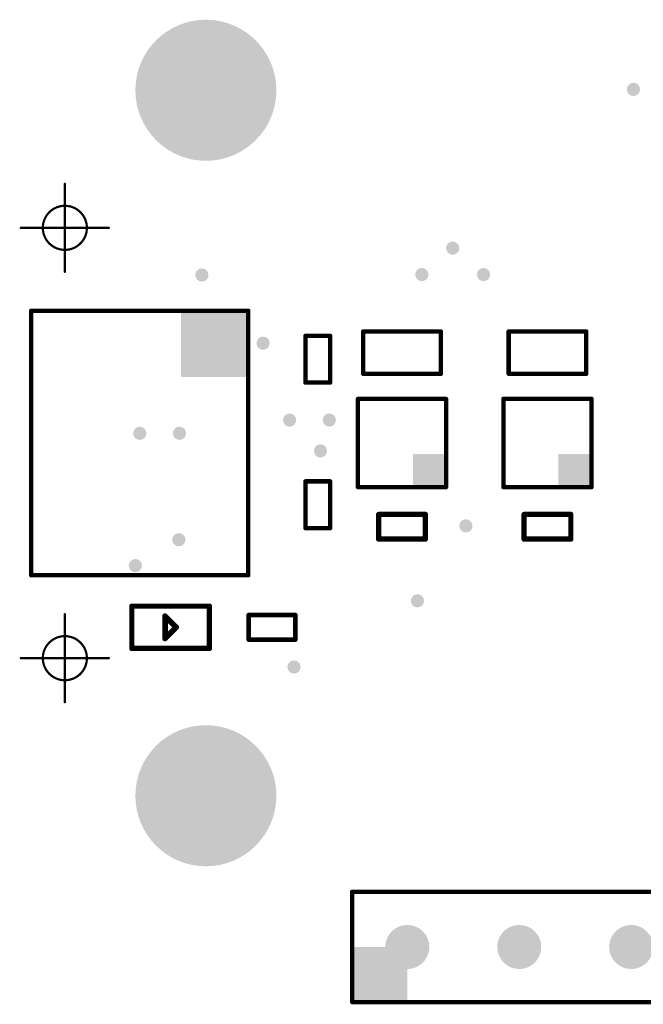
# Model space of a CAD drawing. Header units: inches. Extents: x 0.3 to 40.7, y 0 to 25.4.
# Tile 1 of 2: x 0.3 to 14.4, y 0 to 22.3. Entities that reach past the tile are written whole.
import ezdxf

# ---------------------------------------------------------------- set-up
doc = ezdxf.new("R2010")
doc.units = ezdxf.units.IN
for name, color, linetype in [('Pad Holes', 156, 'Continuous'), ('Top Assembly', 56, 'Continuous'), ('Via Holes', 16, 'Continuous')]:
    doc.layers.add(name, color=color, linetype=linetype)

# ---------------------------------------------------------------- blocks, each defined once
blk = doc.blocks.new('F_____________1___F_________1_3198')
at = {"layer": 'Top Assembly', "const_width": 0.05}
for points in [[(0, 0), (0, 1)], [(0, 0), (-1, 0)], [(1, 0), (0, 0)], [(0, -1), (0, 0)]]:
    blk.add_lwpolyline(points, dxfattribs=at)
at = {"layer": 'Top Assembly'}
for points, const_width in [([(-0.012, 1, 1), (0.012, 1, 1)], 0.025), ([(0.5, 0, 1), (-0.5, 0, 1)], 0.05), ([(-1.012, 0, 1), (-0.988, 0, 1)], 0.025), ([(-0.512, 0, 1), (-0.487, 0, 1)], 0.025), ([(-0.012, 0, 1), (0.012, 0, 1)], 0.025), ([(-0.012, 0, 1), (0.012, 0, 1)], 0.025), ([(-0.012, 0, 1), (0.012, 0, 1)], 0.025), ([(-0.012, 0, 1), (0.012, 0, 1)], 0.025), ([(0.487, 0, 1), (0.512, 0, 1)], 0.025), ([(0.988, 0, 1), (1.012, 0, 1)], 0.025), ([(-0.012, -1, 1), (0.012, -1, 1)], 0.025)]:
    blk.add_lwpolyline(points, format="xyb", close=True, dxfattribs=dict(at, const_width=const_width))
blk = doc.blocks.new('F_____________1___F_________1_3199')
at = {"layer": 'Top Assembly', "const_width": 0.05}
for points in [[(0, 0), (0, 1)], [(0, 0), (-1, 0)], [(1, 0), (0, 0)], [(0, -1), (0, 0)]]:
    blk.add_lwpolyline(points, dxfattribs=at)
at = {"layer": 'Top Assembly'}
for points, const_width in [([(-0.012, 1, 1), (0.012, 1, 1)], 0.025), ([(0.5, 0, 1), (-0.5, 0, 1)], 0.05), ([(-1.012, 0, 1), (-0.988, 0, 1)], 0.025), ([(-0.512, 0, 1), (-0.487, 0, 1)], 0.025), ([(-0.012, 0, 1), (0.012, 0, 1)], 0.025), ([(-0.012, 0, 1), (0.012, 0, 1)], 0.025), ([(-0.012, 0, 1), (0.012, 0, 1)], 0.025), ([(-0.012, 0, 1), (0.012, 0, 1)], 0.025), ([(0.487, 0, 1), (0.512, 0, 1)], 0.025), ([(0.988, 0, 1), (1.012, 0, 1)], 0.025), ([(-0.012, -1, 1), (0.012, -1, 1)], 0.025)]:
    blk.add_lwpolyline(points, format="xyb", close=True, dxfattribs=dict(at, const_width=const_width))
blk = doc.blocks.new('RES_0402_3209')
at = {"layer": 'Top Assembly', "const_width": 0.1}
for points in [[(-0.53, -0.28), (-0.53, 0.28)], [(0.53, 0.28), (-0.53, 0.28)], [(0.53, -0.28), (0.53, 0.28)], [(0.53, -0.28), (-0.53, -0.28)]]:
    blk.add_lwpolyline(points, dxfattribs=at)
at = {"layer": 'Top Assembly', "const_width": 0.05}
for points in [[(-0.555, 0.28, 1), (-0.505, 0.28, 1)], [(-0.555, 0.28, 1), (-0.505, 0.28, 1)], [(0.505, 0.28, 1), (0.555, 0.28, 1)], [(0.505, 0.28, 1), (0.555, 0.28, 1)], [(-0.555, -0.28, 1), (-0.505, -0.28, 1)], [(-0.555, -0.28, 1), (-0.505, -0.28, 1)], [(0.505, -0.28, 1), (0.555, -0.28, 1)], [(0.505, -0.28, 1), (0.555, -0.28, 1)]]:
    blk.add_lwpolyline(points, format="xyb", close=True, dxfattribs=at)
blk = doc.blocks.new('RES_0402_3210')
at = {"layer": 'Top Assembly', "const_width": 0.1}
for points in [[(-0.53, 0.28), (-0.53, -0.28)], [(-0.53, 0.28), (0.53, 0.28)], [(0.53, 0.28), (0.53, -0.28)], [(-0.53, -0.28), (0.53, -0.28)]]:
    blk.add_lwpolyline(points, dxfattribs=at)
at = {"layer": 'Top Assembly', "const_width": 0.05}
for points in [[(-0.555, 0.28, 1), (-0.505, 0.28, 1)], [(-0.555, 0.28, 1), (-0.505, 0.28, 1)], [(0.505, 0.28, 1), (0.555, 0.28, 1)], [(0.505, 0.28, 1), (0.555, 0.28, 1)], [(-0.555, -0.28, 1), (-0.505, -0.28, 1)], [(-0.555, -0.28, 1), (-0.505, -0.28, 1)], [(0.505, -0.28, 1), (0.555, -0.28, 1)], [(0.505, -0.28, 1), (0.555, -0.28, 1)]]:
    blk.add_lwpolyline(points, format="xyb", close=True, dxfattribs=at)
blk = doc.blocks.new('SM04B_SRSS_TB_LF__SN__F_________1_3211')
at = {"layer": 'Top Assembly'}
blk.add_hatch(color=56, dxfattribs=at).paths.add_polyline_path([(1.5, -2.125), (3, -2.125), (3, -0.6), (1.5, -0.6)])
at = {"layer": 'Top Assembly', "const_width": 0.1}
for points in [[(-3, 2.8), (-3, -2.125)], [(-3, 2.8), (0.675, 2.8)], [(0.675, 2.8), (3, 2.8)], [(3, 2.8), (3, -2.125)], [(-3, -2.125), (0, -2.125)], [(3, -2.125), (0, -2.125)]]:
    blk.add_lwpolyline(points, dxfattribs=at)
at = {"layer": 'Top Assembly', "const_width": 0.05}
for points in [[(-3.025, 2.8, 1), (-2.975, 2.8, 1)], [(-3.025, 2.8, 1), (-2.975, 2.8, 1)], [(0.65, 2.8, 1), (0.7, 2.8, 1)], [(0.65, 2.8, 1), (0.7, 2.8, 1)], [(2.975, 2.8, 1), (3.025, 2.8, 1)], [(2.975, 2.8, 1), (3.025, 2.8, 1)], [(-3.025, -2.125, 1), (-2.975, -2.125, 1)], [(-3.025, -2.125, 1), (-2.975, -2.125, 1)], [(-0.025, -2.125, 1), (0.025, -2.125, 1)], [(-0.025, -2.125, 1), (0.025, -2.125, 1)], [(2.975, -2.125, 1), (3.025, -2.125, 1)], [(2.975, -2.125, 1), (3.025, -2.125, 1)]]:
    blk.add_lwpolyline(points, format="xyb", close=True, dxfattribs=at)
blk = doc.blocks.new('LEDC1608X80N_AK_3213')
at = {"layer": 'Top Assembly'}
for points, const_width in [([(-0.88, 0.48), (-0.88, -0.48)], 0.12), ([(0.88, 0.48), (-0.88, 0.48)], 0.12), ([(0.88, -0.48), (0.88, 0.48)], 0.12), ([(0.127, 0.254), (-0.127, 0)], 0.127), ([(0.127, 0.254), (0.127, -0.254)], 0.127), ([(0.127, -0.254), (-0.127, 0)], 0.127), ([(0.88, -0.48), (-0.88, -0.48)], 0.12)]:
    blk.add_lwpolyline(points, dxfattribs=dict(at, const_width=const_width))
for points, const_width in [([(-0.91, 0.48, 1), (-0.85, 0.48, 1)], 0.06), ([(-0.91, 0.48, 1), (-0.85, 0.48, 1)], 0.06), ([(0.85, 0.48, 1), (0.91, 0.48, 1)], 0.06), ([(0.85, 0.48, 1), (0.91, 0.48, 1)], 0.06), ([(0.095, 0.254, 1), (0.159, 0.254, 1)], 0.0635), ([(0.095, 0.254, 1), (0.159, 0.254, 1)], 0.0635), ([(-0.159, 0, 1), (-0.095, 0, 1)], 0.0635), ([(-0.159, 0, 1), (-0.095, 0, 1)], 0.0635), ([(0.095, -0.254, 1), (0.159, -0.254, 1)], 0.0635), ([(0.095, -0.254, 1), (0.159, -0.254, 1)], 0.0635), ([(-0.91, -0.48, 1), (-0.85, -0.48, 1)], 0.06), ([(-0.91, -0.48, 1), (-0.85, -0.48, 1)], 0.06), ([(0.85, -0.48, 1), (0.91, -0.48, 1)], 0.06), ([(0.85, -0.48, 1), (0.91, -0.48, 1)], 0.06)]:
    blk.add_lwpolyline(points, format="xyb", close=True, dxfattribs=dict(at, const_width=const_width))
blk = doc.blocks.new('RES_0402_3214')
at = {"layer": 'Top Assembly', "const_width": 0.1}
for points in [[(0.53, 0.28), (-0.53, 0.28)], [(-0.53, 0.28), (-0.53, -0.28)], [(0.53, 0.28), (0.53, -0.28)], [(0.53, -0.28), (-0.53, -0.28)]]:
    blk.add_lwpolyline(points, dxfattribs=at)
at = {"layer": 'Top Assembly', "const_width": 0.05}
for points in [[(-0.555, 0.28, 1), (-0.505, 0.28, 1)], [(-0.555, 0.28, 1), (-0.505, 0.28, 1)], [(0.505, 0.28, 1), (0.555, 0.28, 1)], [(0.505, 0.28, 1), (0.555, 0.28, 1)], [(-0.555, -0.28, 1), (-0.505, -0.28, 1)], [(-0.555, -0.28, 1), (-0.505, -0.28, 1)], [(0.505, -0.28, 1), (0.555, -0.28, 1)], [(0.505, -0.28, 1), (0.555, -0.28, 1)]]:
    blk.add_lwpolyline(points, format="xyb", close=True, dxfattribs=at)
blk = doc.blocks.new('RES_0603_3230')
at = {"layer": 'Top Assembly', "const_width": 0.1}
for points in [[(0.88, 0.48), (-0.88, 0.48)], [(-0.88, 0.48), (-0.88, -0.48)], [(0.88, 0.48), (0.88, -0.48)], [(0.88, -0.48), (-0.88, -0.48)]]:
    blk.add_lwpolyline(points, dxfattribs=at)
at = {"layer": 'Top Assembly', "const_width": 0.05}
for points in [[(-0.905, 0.48, 1), (-0.855, 0.48, 1)], [(-0.905, 0.48, 1), (-0.855, 0.48, 1)], [(0.855, 0.48, 1), (0.905, 0.48, 1)], [(0.855, 0.48, 1), (0.905, 0.48, 1)], [(-0.905, -0.48, 1), (-0.855, -0.48, 1)], [(-0.905, -0.48, 1), (-0.855, -0.48, 1)], [(0.855, -0.48, 1), (0.905, -0.48, 1)], [(0.855, -0.48, 1), (0.905, -0.48, 1)]]:
    blk.add_lwpolyline(points, format="xyb", close=True, dxfattribs=at)
blk = doc.blocks.new('RES_0603_3231')
at = {"layer": 'Top Assembly', "const_width": 0.1}
for points in [[(-0.88, 0.48), (-0.88, -0.48)], [(0.88, 0.48), (-0.88, 0.48)], [(0.88, 0.48), (0.88, -0.48)], [(0.88, -0.48), (-0.88, -0.48)]]:
    blk.add_lwpolyline(points, dxfattribs=at)
at = {"layer": 'Top Assembly', "const_width": 0.05}
for points in [[(-0.905, 0.48, 1), (-0.855, 0.48, 1)], [(-0.905, 0.48, 1), (-0.855, 0.48, 1)], [(0.855, 0.48, 1), (0.905, 0.48, 1)], [(0.855, 0.48, 1), (0.905, 0.48, 1)], [(-0.905, -0.48, 1), (-0.855, -0.48, 1)], [(-0.905, -0.48, 1), (-0.855, -0.48, 1)], [(0.855, -0.48, 1), (0.905, -0.48, 1)], [(0.855, -0.48, 1), (0.905, -0.48, 1)]]:
    blk.add_lwpolyline(points, format="xyb", close=True, dxfattribs=at)
blk = doc.blocks.new('APA102_2020_3238')
at = {"layer": 'Top Assembly'}
blk.add_hatch(color=56, dxfattribs=at).paths.add_polyline_path([(-1, 0.25), (-0.25, 0.25), (-0.25, 1), (-1, 1)])
at = {"layer": 'Top Assembly', "const_width": 0.1}
for points in [[(-1, 1), (-1, -1)], [(1, 1), (-1, 1)], [(1, 1), (1, -1)], [(1, -1), (-1, -1)]]:
    blk.add_lwpolyline(points, dxfattribs=at)
at = {"layer": 'Top Assembly', "const_width": 0.05}
for points in [[(-1.025, 1, 1), (-0.975, 1, 1)], [(-1.025, 1, 1), (-0.975, 1, 1)], [(0.975, 1, 1), (1.025, 1, 1)], [(0.975, 1, 1), (1.025, 1, 1)], [(-1.025, -1, 1), (-0.975, -1, 1)], [(-1.025, -1, 1), (-0.975, -1, 1)], [(0.975, -1, 1), (1.025, -1, 1)], [(0.975, -1, 1), (1.025, -1, 1)]]:
    blk.add_lwpolyline(points, format="xyb", close=True, dxfattribs=at)
blk = doc.blocks.new('APA102_2020_3239')
at = {"layer": 'Top Assembly'}
blk.add_hatch(color=56, dxfattribs=at).paths.add_polyline_path([(-1, 0.25), (-0.25, 0.25), (-0.25, 1), (-1, 1)])
at = {"layer": 'Top Assembly', "const_width": 0.1}
for points in [[(-1, 1), (-1, -1)], [(1, 1), (-1, 1)], [(1, 1), (1, -1)], [(1, -1), (-1, -1)]]:
    blk.add_lwpolyline(points, dxfattribs=at)
at = {"layer": 'Top Assembly', "const_width": 0.05}
for points in [[(-1.025, 1, 1), (-0.975, 1, 1)], [(-1.025, 1, 1), (-0.975, 1, 1)], [(0.975, 1, 1), (1.025, 1, 1)], [(0.975, 1, 1), (1.025, 1, 1)], [(-1.025, -1, 1), (-0.975, -1, 1)], [(-1.025, -1, 1), (-0.975, -1, 1)], [(0.975, -1, 1), (1.025, -1, 1)], [(0.975, -1, 1), (1.025, -1, 1)]]:
    blk.add_lwpolyline(points, format="xyb", close=True, dxfattribs=at)
blk = doc.blocks.new('CAP_0402_3246')
at = {"layer": 'Top Assembly', "const_width": 0.12}
for points in [[(0.53, 0.28), (-0.53, 0.28)], [(-0.53, 0.28), (-0.53, -0.28)], [(0.53, 0.28), (0.53, -0.28)], [(0.53, -0.28), (-0.53, -0.28)]]:
    blk.add_lwpolyline(points, dxfattribs=at)
at = {"layer": 'Top Assembly', "const_width": 0.06}
for points in [[(-0.56, 0.28, 1), (-0.5, 0.28, 1)], [(-0.56, 0.28, 1), (-0.5, 0.28, 1)], [(0.5, 0.28, 1), (0.56, 0.28, 1)], [(0.5, 0.28, 1), (0.56, 0.28, 1)], [(-0.56, -0.28, 1), (-0.5, -0.28, 1)], [(-0.56, -0.28, 1), (-0.5, -0.28, 1)], [(0.5, -0.28, 1), (0.56, -0.28, 1)], [(0.5, -0.28, 1), (0.56, -0.28, 1)]]:
    blk.add_lwpolyline(points, format="xyb", close=True, dxfattribs=at)
blk = doc.blocks.new('CAP_0402_3247')
at = {"layer": 'Top Assembly', "const_width": 0.12}
for points in [[(0.53, 0.28), (-0.53, 0.28)], [(-0.53, 0.28), (-0.53, -0.28)], [(0.53, 0.28), (0.53, -0.28)], [(0.53, -0.28), (-0.53, -0.28)]]:
    blk.add_lwpolyline(points, dxfattribs=at)
at = {"layer": 'Top Assembly', "const_width": 0.06}
for points in [[(-0.56, 0.28, 1), (-0.5, 0.28, 1)], [(-0.56, 0.28, 1), (-0.5, 0.28, 1)], [(0.5, 0.28, 1), (0.56, 0.28, 1)], [(0.5, 0.28, 1), (0.56, 0.28, 1)], [(-0.56, -0.28, 1), (-0.5, -0.28, 1)], [(-0.56, -0.28, 1), (-0.5, -0.28, 1)], [(0.5, -0.28, 1), (0.56, -0.28, 1)], [(0.5, -0.28, 1), (0.56, -0.28, 1)]]:
    blk.add_lwpolyline(points, format="xyb", close=True, dxfattribs=at)
blk = doc.blocks.new('PIN_HEADER_2_54___VERT__1_10POS_3255')
at = {"layer": 'Pad Holes'}
h = blk.add_hatch(color=7, dxfattribs=at)
edge = h.paths.add_edge_path()
edge.add_arc((-11.43, 0), 0.5, 0, 360)
h = blk.add_hatch(color=7, dxfattribs=at)
edge = h.paths.add_edge_path()
edge.add_arc((-8.89, 0), 0.5, 0, 360)
h = blk.add_hatch(color=7, dxfattribs=at)
edge = h.paths.add_edge_path()
edge.add_arc((-6.35, 0), 0.5, 0, 360)
h = blk.add_hatch(color=7, dxfattribs=at)
edge = h.paths.add_edge_path()
edge.add_arc((-3.81, 0), 0.5, 0, 360)
h = blk.add_hatch(color=7, dxfattribs=at)
edge = h.paths.add_edge_path()
edge.add_arc((-1.27, 0), 0.5, 0, 360)
h = blk.add_hatch(color=7, dxfattribs=at)
edge = h.paths.add_edge_path()
edge.add_arc((1.27, 0), 0.5, 0, 360)
h = blk.add_hatch(color=7, dxfattribs=at)
edge = h.paths.add_edge_path()
edge.add_arc((3.81, 0), 0.5, 0, 360)
h = blk.add_hatch(color=7, dxfattribs=at)
edge = h.paths.add_edge_path()
edge.add_arc((6.35, 0), 0.5, 0, 360)
h = blk.add_hatch(color=7, dxfattribs=at)
edge = h.paths.add_edge_path()
edge.add_arc((8.89, 0), 0.5, 0, 360)
h = blk.add_hatch(color=7, dxfattribs=at)
edge = h.paths.add_edge_path()
edge.add_arc((11.43, 0), 0.5, 0, 360)
at = {"layer": 'Top Assembly'}
blk.add_hatch(color=56, dxfattribs=at).paths.add_polyline_path([(-12.68, -1.25), (-11.43, -1.25), (-11.43, 0), (-12.68, 0)])
at = {"layer": 'Top Assembly', "const_width": 0.1}
for points in [[(-12.68, 1.25), (12.68, 1.25)], [(-12.68, -1.25), (-12.68, 1.25)], [(12.68, -1.25), (12.68, 1.25)], [(-12.68, -1.25), (12.68, -1.25)]]:
    blk.add_lwpolyline(points, dxfattribs=at)
at = {"layer": 'Top Assembly', "const_width": 0.05}
for points in [[(-12.705, 1.25, 1), (-12.655, 1.25, 1)], [(-12.705, 1.25, 1), (-12.655, 1.25, 1)], [(12.655, 1.25, 1), (12.705, 1.25, 1)], [(12.655, 1.25, 1), (12.705, 1.25, 1)], [(-12.705, -1.25, 1), (-12.655, -1.25, 1)], [(-12.705, -1.25, 1), (-12.655, -1.25, 1)], [(12.655, -1.25, 1), (12.705, -1.25, 1)], [(12.655, -1.25, 1), (12.705, -1.25, 1)]]:
    blk.add_lwpolyline(points, format="xyb", close=True, dxfattribs=at)

msp = doc.modelspace()

# ---------------------------------------------------------------- hatches: boundary and pattern name
at = {"layer": 'Pad Holes'}
h = msp.add_hatch(color=7, dxfattribs=at)
edge = h.paths.add_edge_path()
edge.add_arc((4.5, 20.68), 1.6, 0, 360)
h = msp.add_hatch(color=7, dxfattribs=at)
edge = h.paths.add_edge_path()
edge.add_arc((4.5, 4.68), 1.6, 0, 360)
at = {"layer": 'Via Holes'}
h = msp.add_hatch(color=7, dxfattribs=at)
edge = h.paths.add_edge_path()
edge.add_arc((14.2, 20.7), 0.15, 0, 360)
h = msp.add_hatch(color=7, dxfattribs=at)
edge = h.paths.add_edge_path()
edge.add_arc((10.1, 17.1), 0.15, 0, 360)
h = msp.add_hatch(color=7, dxfattribs=at)
edge = h.paths.add_edge_path()
edge.add_arc((4.41, 16.49), 0.15, 0, 360)
h = msp.add_hatch(color=7, dxfattribs=at)
edge = h.paths.add_edge_path()
edge.add_arc((9.4, 16.5), 0.15, 0, 360)
h = msp.add_hatch(color=7, dxfattribs=at)
edge = h.paths.add_edge_path()
edge.add_arc((10.8, 16.5), 0.15, 0, 360)
h = msp.add_hatch(color=7, dxfattribs=at)
edge = h.paths.add_edge_path()
edge.add_arc((5.798, 14.943), 0.15, 0, 360)
h = msp.add_hatch(color=7, dxfattribs=at)
edge = h.paths.add_edge_path()
edge.add_arc((6.4, 13.2), 0.15, 0, 360)
h = msp.add_hatch(color=7, dxfattribs=at)
edge = h.paths.add_edge_path()
edge.add_arc((7.3, 13.2), 0.15, 0, 360)
h = msp.add_hatch(color=7, dxfattribs=at)
edge = h.paths.add_edge_path()
edge.add_arc((3, 12.9), 0.15, 0, 360)
h = msp.add_hatch(color=7, dxfattribs=at)
edge = h.paths.add_edge_path()
edge.add_arc((3.9, 12.9), 0.15, 0, 360)
h = msp.add_hatch(color=7, dxfattribs=at)
edge = h.paths.add_edge_path()
edge.add_arc((7.1, 12.5), 0.15, 0, 360)
h = msp.add_hatch(color=7, dxfattribs=at)
edge = h.paths.add_edge_path()
edge.add_arc((10.4, 10.8), 0.15, 0, 360)
h = msp.add_hatch(color=7, dxfattribs=at)
edge = h.paths.add_edge_path()
edge.add_arc((3.886, 10.486), 0.15, 0, 360)
h = msp.add_hatch(color=7, dxfattribs=at)
edge = h.paths.add_edge_path()
edge.add_arc((2.9, 9.9), 0.15, 0, 360)
h = msp.add_hatch(color=7, dxfattribs=at)
edge = h.paths.add_edge_path()
edge.add_arc((9.3, 9.1), 0.15, 0, 360)
h = msp.add_hatch(color=7, dxfattribs=at)
edge = h.paths.add_edge_path()
edge.add_arc((6.5, 7.6), 0.15, 0, 360)

# ---------------------------------------------------------------- block references
for name, p, rotation in [('F_____________1___F_________1_3199', (1.3, 17.56), 270), ('SM04B_SRSS_TB_LF__SN__F_________1_3211', (3.337, 12.68), 90), ('RES_0603_3230', (8.95, 14.73), 180), ('RES_0603_3231', (12.25, 14.73), 180), ('RES_0402_3209', (7.039, 14.58), 270), ('APA102_2020_3238', (8.95, 12.68), 180), ('APA102_2020_3239', (12.25, 12.68), 180), ('RES_0402_3210', (7.039, 11.28), 90), ('CAP_0402_3246', (8.95, 10.78), 180), ('CAP_0402_3247', (12.25, 10.78), 180), ('LEDC1608X80N_AK_3213', (3.7, 8.5), 180), ('F_____________1___F_________1_3198', (1.3, 7.8), 270), ('RES_0402_3214', (6, 8.5), 180)]:
    msp.add_blockref(name, p, dxfattribs=dict(rotation=rotation))
msp.add_blockref('PIN_HEADER_2_54___VERT__1_10POS_3255', (20.5, 1.25))

doc.saveas('drawing.dxf')
